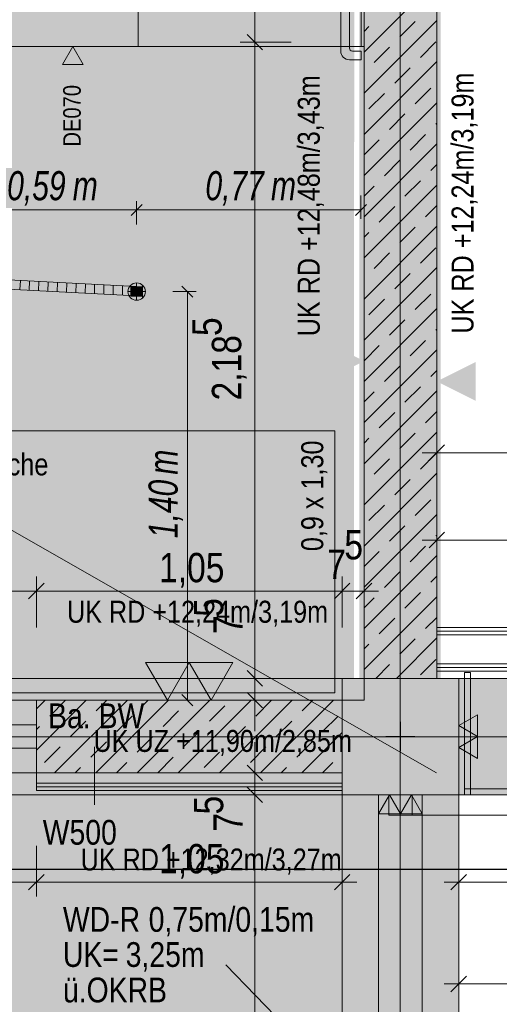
# Model space of a CAD drawing. Extents: x -620 to 3480, y 62 to 1102.
# Tile 74 of 256: x -513 to -480, y 808 to 875. Entities that reach past the tile are written whole.
import ezdxf
from ezdxf.lldxf.tags import DXFTag

# ---------------------------------------------------------------- set-up
doc = ezdxf.new("R2010")
doc.units = 0
doc.layers.get('0').update_dxf_attribs({"lineweight": 13})
for name, color, linetype, lineweight, true_color in [('00 -Bauelemente -Dämmung innen', 7, 'Continuous', 9, 0xff7fe6), ('00 -Bauelemente -Gipskarton', 7, 'Continuous', 9, 0xff7fe6), ('00_Beschriftung UZ', 3, 'Continuous', 13, 0x00ff00), ('30 -33 Aussenwände- 3 Aussenstützen', 7, 'Continuous', 50, 0x0000dd), ('30 -34 Innenwände- 1 tragend', 7, 'Continuous', 13, 0xdd0806), ('30 -34 Innenwände- 11 Durchbruch', 4, 'Continuous', 9, 0x00ffff), ('30 -34 Innenwände- 2 nichttragend', 7, 'Continuous', 18, 0xff7fe6), ('30 -34 Innenwände- 4 Türen_Fenster', 7, 'Continuous', 15, 0x9955ff), ('30 -35 Decken- 1 Konstruktion-Träger- Stahlbeton', 7, 'grob-A06G9SLJ8I', 13, 0x33aa00), ('30 -35 Decken- 2.1 Treppen Innen 2D', 7, 'Continuous', 9, 0x599559), ('60- 61 allgemeine Ausstattung- 1 Möbel', 7, 'Continuous', 9, 0x00cccc), ('70 -72 Beschriftung- 1 Beschriftung allgemein', 7, 'Continuous', 9, 0xff6633), ('70 -72 Beschriftung- 2 Beschriftung Bauteile', 7, 'Continuous', 9, 0x9999ff), ('70 -76 Bemaßung- 2 Allgemein', 9, 'Continuous', 5, 0x808080), ('E_Aussparung Bemaßung', 5, 'Continuous', 9, 0x0000ff), ('E_Leerrohr 25', 7, 'Continuous', 9, 0xff8000), ('E_Leerrohr 25-Shading', 7, 'Continuous', 9, 0xff8000), ('E_Leerrohr 32', 7, 'Continuous', 9, 0x00b300), ('E_Leerrohr 32-Shading', 7, 'Continuous', 9, 0x00b300), ('E_Leerrohr_Detailnummer', 1, 'Continuous', 25, 0xff0000), ('E_Leerrohrdose 32', 7, 'Continuous', 9, 0x99ff99), ('iwb_Layout BA_Markierung', 7, 'Continuous', 9, 0xbadcdc), ('iwb_Schraffur_Unterzug', 7, 'Continuous', 5, 0xffffcc), ('iwb_Schraffur_Wand in Bauart BABW', 7, 'Continuous', 13, 0xac59ff), ('iwb_Sichtbeton', 2, 'Continuous', 50, 0xffff00), ('iwb_Sichtbeton-Shading', 2, 'Continuous', 50, 0xffff00)]:
    doc.layers.add(name, color=color, linetype=linetype, lineweight=lineweight, true_color=true_color)
for name, color, linetype, lineweight in [('30 -35 Decken -1 Treppe -Schnitt', 7, 'Continuous', 50), ('70 -71 Achsen- 1 Gebäudeachsen', 7, 'STRICHPUNKT2-A06G9SLK8I', 18), ('70 -75 Raumstempel- 3 Wandstempel', 7, 'Continuous', 50), ('Keine', 7, 'Continuous', 9)]:
    doc.layers.add(name, color=color, linetype=linetype, lineweight=lineweight)
doc.styles.get("Standard").update_dxf_attribs({"font": 'ARIALN.TTF'})
tags = doc.linetypes.add('fein_strichliert-A06G9SLL8I', pattern=[4, 1, -2, 1]).pattern_tags.tags
tags[8:9] = [DXFTag(74, 4), DXFTag(75, 0), DXFTag(340, '0'), DXFTag(46, 0.0), DXFTag(50, 0.0), DXFTag(44, 0.0), DXFTag(45, 0.0)]
tags[6:7] = [DXFTag(74, 4), DXFTag(75, 0), DXFTag(340, '0'), DXFTag(46, 0.0), DXFTag(50, 0.0), DXFTag(44, 0.0), DXFTag(45, 0.0)]
tags[4:5] = [DXFTag(74, 4), DXFTag(75, 0), DXFTag(340, '0'), DXFTag(46, 0.0), DXFTag(50, 0.0), DXFTag(44, 0.0), DXFTag(45, 0.0)]
tags = doc.linetypes.add('grob-A06G9SLJ8I', pattern=[14, 3, -8, 3]).pattern_tags.tags
tags[8:9] = [DXFTag(74, 4), DXFTag(75, 0), DXFTag(340, '0'), DXFTag(46, 0.0), DXFTag(50, 0.0), DXFTag(44, 0.0), DXFTag(45, 0.0)]
tags[6:7] = [DXFTag(74, 4), DXFTag(75, 0), DXFTag(340, '0'), DXFTag(46, 0.0), DXFTag(50, 0.0), DXFTag(44, 0.0), DXFTag(45, 0.0)]
tags[4:5] = [DXFTag(74, 4), DXFTag(75, 0), DXFTag(340, '0'), DXFTag(46, 0.0), DXFTag(50, 0.0), DXFTag(44, 0.0), DXFTag(45, 0.0)]
tags = doc.linetypes.add('STRICHPUNKT2', pattern=[12.7, 6.35, -3.175, 0, -3.175]).pattern_tags.tags
tags[10:11] = [DXFTag(74, 4), DXFTag(75, 0), DXFTag(340, '0'), DXFTag(46, 0.0), DXFTag(50, 0.0), DXFTag(44, 0.0), DXFTag(45, 0.0)]
tags[8:9] = [DXFTag(74, 4), DXFTag(75, 0), DXFTag(340, '0'), DXFTag(46, 0.0), DXFTag(50, 0.0), DXFTag(44, 0.0), DXFTag(45, 0.0)]
tags[6:7] = [DXFTag(74, 4), DXFTag(75, 0), DXFTag(340, '0'), DXFTag(46, 0.0), DXFTag(50, 0.0), DXFTag(44, 0.0), DXFTag(45, 0.0)]
tags[4:5] = [DXFTag(74, 4), DXFTag(75, 0), DXFTag(340, '0'), DXFTag(46, 0.0), DXFTag(50, 0.0), DXFTag(44, 0.0), DXFTag(45, 0.0)]
tags = doc.linetypes.add('STRICHPUNKT2-A06G9SLK8I', pattern=[12.7, 6.35, -3.175, 0, -3.175]).pattern_tags.tags
tags[10:11] = [DXFTag(74, 4), DXFTag(75, 0), DXFTag(340, '0'), DXFTag(46, 0.0), DXFTag(50, 0.0), DXFTag(44, 0.0), DXFTag(45, 0.0)]
tags[8:9] = [DXFTag(74, 4), DXFTag(75, 0), DXFTag(340, '0'), DXFTag(46, 0.0), DXFTag(50, 0.0), DXFTag(44, 0.0), DXFTag(45, 0.0)]
tags[6:7] = [DXFTag(74, 4), DXFTag(75, 0), DXFTag(340, '0'), DXFTag(46, 0.0), DXFTag(50, 0.0), DXFTag(44, 0.0), DXFTag(45, 0.0)]
tags[4:5] = [DXFTag(74, 4), DXFTag(75, 0), DXFTag(340, '0'), DXFTag(46, 0.0), DXFTag(50, 0.0), DXFTag(44, 0.0), DXFTag(45, 0.0)]

# ---------------------------------------------------------------- blocks, each defined once
blk = doc.blocks.new('Shading-A06G9SG98I', base_point=(-484.833, 986.883))
at = {"layer": 'iwb_Sichtbeton-Shading', "color": 51, "true_color": 0xffff7f}
for points in [[(-489.833, 986.883), (-489.233, 986.883), (-489.833, 828.684), (-489.233, 828.083)], [(-484.833, 986.883), (-484.233, 986.883), (-484.833, 829.883), (-484.233, 829.883)], [(-489.833, 828.684), (-489.233, 828.083), (-512.033, 828.684), (-512.033, 828.083)]]:
    blk.add_solid(points, dxfattribs=at)
blk = doc.blocks.new('Shading-A06G9SIN8I', base_point=(-531.909, 858.649))
at = {"layer": 'E_Leerrohr 32-Shading', "color": 83, "true_color": 0x7fd57f}
for points in [[(-513.922, 857.185), (-513.94, 856.96), (-504.724, 856.701), (-504.724, 856.475)], [(-504.724, 856.475), (-513.94, 856.96), (-510.807, 856.568), (-513.959, 856.734)], [(-507.244, 856.381), (-504.724, 856.475), (-510.807, 856.568)], [(-504.724, 856.475), (-507.244, 856.381), (-504.724, 856.248)]]:
    blk.add_solid(points, dxfattribs=at)
at = {"layer": 'E_Leerrohr 32-Shading', "color": 83, "true_color": 0x7fbd7f}
for points in [[(-513.914, 857.279), (-513.922, 857.185), (-504.724, 856.794), (-504.724, 856.701)], [(-504.724, 856.155), (-513.963, 856.686), (-513.966, 856.641)], [(-510.807, 856.568), (-513.959, 856.734), (-513.963, 856.686)], [(-504.724, 856.155), (-507.244, 856.381), (-513.963, 856.686), (-510.807, 856.568)], [(-504.724, 856.248), (-507.244, 856.381), (-504.724, 856.155)]]:
    blk.add_solid(points, dxfattribs=at)
blk = doc.blocks.new('Shading-A06G9SIX8I', base_point=(-505.512, 856.794))
at = {"layer": 'E_Leerrohr 25-Shading', "color": 253, "true_color": 0xb6b6b6}
for points in [[(-505.512, 856.794), (-505.512, 856.475), (-504.724, 856.794), (-504.724, 856.475)], [(-505.512, 856.475), (-505.512, 856.155), (-504.724, 856.475), (-504.724, 856.155)]]:
    blk.add_solid(points, dxfattribs=at)
at = {"layer": 'E_Leerrohr 25-Shading', "color": 253, "true_color": 0xababab}
for points in [[(-504.712, 856.924), (-504.724, 856.924), (-504.712, 856.858), (-504.724, 856.858)], [(-504.724, 856.858), (-504.724, 856.793), (-504.712, 856.858), (-504.712, 856.793)], [(-504.724, 856.156), (-504.724, 856.025), (-504.712, 856.156), (-504.712, 856.025)]]:
    blk.add_solid(points, dxfattribs=at)
at = {"layer": 'E_Leerrohr 25-Shading', "color": 9, "true_color": 0xbdbdbd}
for points in [[(-504.724, 856.793), (-504.724, 856.475), (-504.712, 856.793), (-504.712, 856.475)], [(-504.712, 856.475), (-504.724, 856.475), (-504.712, 856.317), (-504.724, 856.318)], [(-504.712, 856.317), (-504.724, 856.318), (-504.712, 856.313), (-504.724, 856.313)], [(-504.724, 856.313), (-504.724, 856.156), (-504.712, 856.313), (-504.712, 856.156)]]:
    blk.add_solid(points, dxfattribs=at)
blk = doc.blocks.new('Polygon-A06G9SL98I')
at = {"color": 0, "linetype": 'ByBlock', "lineweight": -2, "ltscale": 0.13}
blk.add_solid([(-490.312, 86.033), (-554.534, 85.862), (-490.147, 1071.438), (-554.534, 1071.438)], dxfattribs=at)
blk = doc.blocks.new('Referenz-A06G9SLM8I')
at = {"layer": '00 -Bauelemente -Dämmung innen', "color": 0, "linetype": 'Continuous', "lineweight": -2, "ltscale": 0.13}
for p, q in [((-484.504, 832.904), (-390.104, 832.904)), ((-484.504, 830.904), (-392.104, 830.904)), ((-512.004, 823.404), (-491.004, 823.404)), ((-512.004, 822.704), (-491.004, 822.704))]:
    blk.add_line(p, q, dxfattribs=at)
at = {"layer": '00 -Bauelemente -Gipskarton', "color": 0, "linetype": 'Continuous', "lineweight": -2, "ltscale": 0.13}
for p, q in [((-484.504, 833.404), (-389.604, 833.404)), ((-484.504, 833.154), (-389.854, 833.154)), ((-484.504, 832.904), (-390.104, 832.904)), ((-484.504, 830.904), (-392.104, 830.904)), ((-484.504, 830.654), (-392.354, 830.654)), ((-484.504, 830.404), (-392.604, 830.404)), ((-512.004, 822.704), (-491.004, 822.704)), ((-512.004, 822.454), (-491.004, 822.454)), ((-512.004, 822.204), (-491.004, 822.204))]:
    blk.add_line(p, q, dxfattribs=at)
at = {"layer": '00_Beschriftung UZ', "color": 0, "lineweight": -2}
for points in [[(-492.162, 850.369), (-489.491, 851.701), (-492.16, 853.04)], [(-481.834, 848.972), (-484.504, 850.304), (-481.835, 851.643)], [(-494.854, 832.575), (-493.522, 829.904), (-492.184, 832.573)], [(-494.854, 827.234), (-493.522, 829.904), (-492.184, 827.235)], [(-494.854, 824.575), (-493.522, 821.904), (-492.184, 824.573)], [(-494.854, 819.234), (-493.522, 821.904), (-492.184, 819.235)]]:
    blk.add_solid(points, dxfattribs=at)
at = {"layer": '30 -33 Aussenwände- 3 Aussenstützen', "color": 0, "linetype": 'Continuous', "lineweight": -2, "ltscale": 0.13}
for p, q in [((-491.004, 829.904), (-491.004, 821.904)), ((-483.004, 829.904), (-491.004, 829.904)), ((-483.004, 821.904), (-483.004, 829.904)), ((-491.004, 821.904), (-483.004, 821.904))]:
    blk.add_line(p, q, dxfattribs=at)
at = {"layer": '30 -33 Aussenwände- 3 Aussenstützen', "color": 0, "lineweight": -2}
for p, q in [((-487.004, 826.904), (-487.004, 824.904)), ((-488.004, 825.904), (-486.004, 825.904))]:
    blk.add_line(p, q, dxfattribs=at)
at = {"layer": '30 -34 Innenwände- 1 tragend', "color": 0, "linetype": 'Continuous', "lineweight": -2, "ltscale": 0.13}
for p, q in [((-489.504, 986.904), (-489.504, 829.904)), ((-484.504, 986.904), (-484.504, 833.404)), ((-484.504, 830.404), (-484.504, 829.904)), ((-512.004, 828.404), (-491.004, 828.404)), ((-512.004, 823.404), (-512.004, 828.404)), ((-512.004, 823.404), (-491.004, 823.404))]:
    blk.add_line(p, q, dxfattribs=at)
at = {"layer": '30 -34 Innenwände- 1 tragend', "color": 0, "lineweight": -2}
for p, q in [((-489.504, 986.904), (-489.504, 829.904)), ((-484.504, 986.904), (-484.504, 829.904)), ((-489.504, 872.934), (-484.504, 877.934)), ((-489.504, 872.934), (-484.504, 877.934)), ((-489.504, 870.106), (-484.504, 875.106)), ((-489.504, 870.106), (-484.504, 875.106)), ((-489.504, 874.348), (-489.165, 874.687)), ((-489.504, 874.348), (-489.165, 874.687)), ((-487.044, 873.98), (-485.983, 875.041)), ((-487.044, 873.98), (-485.983, 875.041)), ((-485.63, 872.566), (-484.569, 873.626)), ((-485.63, 872.566), (-484.569, 873.626)), ((-488.812, 872.212), (-487.751, 873.273)), ((-488.812, 872.212), (-487.751, 873.273)), ((-489.504, 867.277), (-484.504, 872.277)), ((-489.504, 867.277), (-484.504, 872.277)), ((-487.398, 870.798), (-486.337, 871.859)), ((-487.398, 870.798), (-486.337, 871.859)), ((-489.165, 869.03), (-488.105, 870.091)), ((-489.165, 869.03), (-488.105, 870.091)), ((-485.983, 869.384), (-484.923, 870.445)), ((-485.983, 869.384), (-484.923, 870.445)), ((-489.504, 864.449), (-484.504, 869.449)), ((-489.504, 864.449), (-484.504, 869.449)), ((-487.751, 867.616), (-486.691, 868.677)), ((-487.751, 867.616), (-486.691, 868.677)), ((-484.569, 867.97), (-484.504, 868.035)), ((-484.569, 867.97), (-484.504, 868.035)), ((-486.337, 866.202), (-485.276, 867.263)), ((-486.337, 866.202), (-485.276, 867.263)), ((-489.504, 865.863), (-488.458, 866.909)), ((-489.504, 865.863), (-488.458, 866.909)), ((-489.504, 861.621), (-484.504, 866.621)), ((-489.504, 861.621), (-484.504, 866.621)), ((-488.105, 864.434), (-487.044, 865.495)), ((-488.105, 864.434), (-487.044, 865.495)), ((-484.923, 864.788), (-484.504, 865.206)), ((-484.923, 864.788), (-484.504, 865.206)), ((-486.691, 863.02), (-485.63, 864.081)), ((-486.691, 863.02), (-485.63, 864.081)), ((-489.504, 858.792), (-484.504, 863.792)), ((-489.504, 858.792), (-484.504, 863.792)), ((-489.504, 863.035), (-488.812, 863.727)), ((-489.504, 863.035), (-488.812, 863.727)), ((-488.458, 861.252), (-487.398, 862.313)), ((-488.458, 861.252), (-487.398, 862.313)), ((-485.276, 861.606), (-484.504, 862.378)), ((-485.276, 861.606), (-484.504, 862.378)), ((-489.504, 855.964), (-484.504, 860.964)), ((-489.504, 855.964), (-484.504, 860.964)), ((-489.504, 860.206), (-489.165, 860.545)), ((-489.504, 860.206), (-489.165, 860.545)), ((-487.044, 859.838), (-485.983, 860.899)), ((-487.044, 859.838), (-485.983, 860.899)), ((-488.812, 858.07), (-487.751, 859.131)), ((-488.812, 858.07), (-487.751, 859.131)), ((-485.63, 858.424), (-484.569, 859.484)), ((-485.63, 858.424), (-484.569, 859.484)), ((-489.504, 853.135), (-484.504, 858.135)), ((-489.504, 853.135), (-484.504, 858.135)), ((-487.398, 856.656), (-486.337, 857.717)), ((-487.398, 856.656), (-486.337, 857.717)), ((-489.165, 854.888), (-488.105, 855.949)), ((-489.165, 854.888), (-488.105, 855.949)), ((-485.983, 855.242), (-484.923, 856.302)), ((-485.983, 855.242), (-484.923, 856.302)), ((-489.504, 850.307), (-484.504, 855.307)), ((-489.504, 850.307), (-484.504, 855.307)), ((-487.751, 853.474), (-486.691, 854.535)), ((-487.751, 853.474), (-486.691, 854.535)), ((-484.569, 853.828), (-484.504, 853.893)), ((-484.569, 853.828), (-484.504, 853.893)), ((-486.337, 852.06), (-485.276, 853.12)), ((-486.337, 852.06), (-485.276, 853.12)), ((-489.504, 851.721), (-488.458, 852.767)), ((-489.504, 851.721), (-488.458, 852.767)), ((-489.504, 847.478), (-484.504, 852.478)), ((-489.504, 847.478), (-484.504, 852.478)), ((-488.105, 850.292), (-487.044, 851.353)), ((-488.105, 850.292), (-487.044, 851.353)), ((-484.923, 850.646), (-484.504, 851.064)), ((-484.923, 850.646), (-484.504, 851.064)), ((-489.504, 844.65), (-484.504, 849.65)), ((-489.504, 844.65), (-484.504, 849.65)), ((-486.691, 848.878), (-485.63, 849.938)), ((-486.691, 848.878), (-485.63, 849.938)), ((-489.504, 848.893), (-488.812, 849.585)), ((-489.504, 848.893), (-488.812, 849.585)), ((-488.458, 847.11), (-487.398, 848.171)), ((-488.458, 847.11), (-487.398, 848.171)), ((-485.276, 847.464), (-484.504, 848.236)), ((-485.276, 847.464), (-484.504, 848.236)), ((-489.504, 841.822), (-484.504, 846.822)), ((-489.504, 841.822), (-484.504, 846.822)), ((-489.504, 846.064), (-489.165, 846.403)), ((-489.504, 846.064), (-489.165, 846.403)), ((-487.044, 845.696), (-485.983, 846.756)), ((-487.044, 845.696), (-485.983, 846.756)), ((-488.812, 843.928), (-487.751, 844.989)), ((-488.812, 843.928), (-487.751, 844.989)), ((-485.63, 844.282), (-484.569, 845.342)), ((-485.63, 844.282), (-484.569, 845.342)), ((-489.504, 838.993), (-484.504, 843.993)), ((-489.504, 838.993), (-484.504, 843.993)), ((-487.398, 842.514), (-486.337, 843.574)), ((-487.398, 842.514), (-486.337, 843.574)), ((-489.165, 840.746), (-488.105, 841.807)), ((-489.165, 840.746), (-488.105, 841.807)), ((-485.983, 841.1), (-484.923, 842.16)), ((-485.983, 841.1), (-484.923, 842.16)), ((-489.504, 836.165), (-484.504, 841.165)), ((-489.504, 836.165), (-484.504, 841.165)), ((-487.751, 839.332), (-486.691, 840.392)), ((-487.751, 839.332), (-486.691, 840.392)), ((-484.569, 839.685), (-484.504, 839.75)), ((-484.569, 839.685), (-484.504, 839.75)), ((-486.337, 837.918), (-485.276, 838.978)), ((-486.337, 837.918), (-485.276, 838.978)), ((-489.504, 837.579), (-488.458, 838.625)), ((-489.504, 837.579), (-488.458, 838.625)), ((-489.504, 833.336), (-484.504, 838.336)), ((-489.504, 833.336), (-484.504, 838.336)), ((-488.105, 836.15), (-487.044, 837.21)), ((-488.105, 836.15), (-487.044, 837.21)), ((-484.923, 836.503), (-484.504, 836.922)), ((-484.923, 836.503), (-484.504, 836.922)), ((-489.504, 830.508), (-484.504, 835.508)), ((-489.504, 830.508), (-484.504, 835.508)), ((-489.504, 834.75), (-488.812, 835.443)), ((-489.504, 834.75), (-488.812, 835.443)), ((-486.691, 834.736), (-485.63, 835.796)), ((-486.691, 834.736), (-485.63, 835.796)), ((-485.276, 833.321), (-484.504, 834.094)), ((-485.276, 833.321), (-484.504, 834.094)), ((-488.458, 832.968), (-487.398, 834.029)), ((-488.458, 832.968), (-487.398, 834.029)), ((-489.504, 831.922), (-489.165, 832.261)), ((-489.504, 831.922), (-489.165, 832.261)), ((-487.279, 829.904), (-484.504, 832.679)), ((-487.279, 829.904), (-484.504, 832.679)), ((-487.044, 831.554), (-485.983, 832.614)), ((-487.044, 831.554), (-485.983, 832.614)), ((-488.693, 829.904), (-487.751, 830.847)), ((-488.693, 829.904), (-487.751, 830.847)), ((-485.63, 830.139), (-484.569, 831.2)), ((-485.63, 830.139), (-484.569, 831.2)), ((-512.004, 828.404), (-491.004, 828.404)), ((-512.004, 827.807), (-511.407, 828.404)), ((-512.004, 824.978), (-508.578, 828.404)), ((-512.004, 827.807), (-511.407, 828.404)), ((-512.004, 824.978), (-508.578, 828.404)), ((-511.086, 827.311), (-510.025, 828.372)), ((-511.086, 827.311), (-510.025, 828.372)), ((-510.75, 823.404), (-505.75, 828.404)), ((-510.75, 823.404), (-505.75, 828.404)), ((-507.921, 823.404), (-502.921, 828.404)), ((-507.921, 823.404), (-502.921, 828.404)), ((-507.904, 827.665), (-507.164, 828.404)), ((-507.904, 827.665), (-507.164, 828.404)), ((-505.093, 823.404), (-500.093, 828.404)), ((-505.093, 823.404), (-500.093, 828.404)), ((-504.722, 828.018), (-504.336, 828.404)), ((-504.722, 828.018), (-504.336, 828.404)), ((-502.265, 823.404), (-497.265, 828.404)), ((-502.265, 823.404), (-497.265, 828.404)), ((-501.54, 828.372), (-501.507, 828.404)), ((-501.54, 828.372), (-501.507, 828.404)), ((-500.126, 826.957), (-499.065, 828.018)), ((-500.126, 826.957), (-499.065, 828.018)), ((-499.436, 823.404), (-494.436, 828.404)), ((-499.436, 823.404), (-494.436, 828.404)), ((-496.944, 827.311), (-495.883, 828.372)), ((-496.944, 827.311), (-495.883, 828.372)), ((-496.608, 823.404), (-491.608, 828.404)), ((-496.608, 823.404), (-491.608, 828.404)), ((-493.762, 827.665), (-493.022, 828.404)), ((-493.762, 827.665), (-493.022, 828.404)), ((-503.308, 826.604), (-502.247, 827.665)), ((-503.308, 826.604), (-502.247, 827.665)), ((-509.671, 825.897), (-508.611, 826.957)), ((-509.671, 825.897), (-508.611, 826.957)), ((-506.49, 826.25), (-505.429, 827.311)), ((-506.49, 826.25), (-505.429, 827.311)), ((-495.529, 825.897), (-494.469, 826.957)), ((-495.529, 825.897), (-494.469, 826.957)), ((-492.347, 826.25), (-491.287, 827.311)), ((-492.347, 826.25), (-491.287, 827.311)), ((-512.004, 826.393), (-511.793, 826.604)), ((-512.004, 826.393), (-511.793, 826.604)), ((-501.893, 825.19), (-500.833, 826.25)), ((-501.893, 825.19), (-500.833, 826.25)), ((-498.711, 825.543), (-497.651, 826.604)), ((-498.711, 825.543), (-497.651, 826.604)), ((-493.779, 823.404), (-491.004, 826.179)), ((-493.779, 823.404), (-491.004, 826.179)), ((-508.257, 824.483), (-507.197, 825.543)), ((-508.257, 824.483), (-507.197, 825.543)), ((-505.075, 824.836), (-504.015, 825.897)), ((-505.075, 824.836), (-504.015, 825.897)), ((-494.115, 824.483), (-493.054, 825.543)), ((-494.115, 824.483), (-493.054, 825.543)), ((-511.439, 824.129), (-510.379, 825.19)), ((-511.439, 824.129), (-510.379, 825.19)), ((-500.479, 823.775), (-499.418, 824.836)), ((-500.479, 823.775), (-499.418, 824.836)), ((-497.297, 824.129), (-496.236, 825.19)), ((-497.297, 824.129), (-496.236, 825.19)), ((-506.507, 823.404), (-505.782, 824.129)), ((-506.507, 823.404), (-505.782, 824.129)), ((-503.661, 823.422), (-502.6, 824.483)), ((-503.661, 823.422), (-502.6, 824.483)), ((-492.365, 823.404), (-491.64, 824.129)), ((-492.365, 823.404), (-491.64, 824.129)), ((-512.004, 823.404), (-491.004, 823.404)), ((-509.336, 823.404), (-508.964, 823.775)), ((-509.336, 823.404), (-508.964, 823.775)), ((-498.022, 823.404), (-498.004, 823.422)), ((-498.022, 823.404), (-498.004, 823.422)), ((-495.193, 823.404), (-494.822, 823.775)), ((-495.193, 823.404), (-494.822, 823.775))]:
    blk.add_line(p, q, dxfattribs=at)
at = {"layer": '30 -34 Innenwände- 11 Durchbruch', "color": 0, "linetype": 'Continuous', "lineweight": -2, "ltscale": 0.13}
blk.add_line((-498.999, 810.219), (-491.004, 801.983), dxfattribs=at)
at = {"layer": '30 -34 Innenwände- 2 nichttragend', "color": 0, "linetype": 'Continuous', "lineweight": -2, "ltscale": 0.13}
for p, q in [((-484.504, 833.404), (-389.604, 833.404)), ((-484.504, 830.404), (-392.604, 830.404)), ((-512.004, 822.204), (-512.004, 823.404)), ((-512.004, 823.404), (-491.004, 823.404)), ((-491.004, 822.204), (-491.004, 823.404)), ((-512.004, 822.204), (-491.004, 822.204)), ((-488.504, 821.904), (-488.254, 821.904)), ((-488.504, 821.904), (-485.754, 821.904)), ((-488.504, 821.904), (-485.504, 821.904)), ((-488.254, 821.904), (-488.004, 821.904)), ((-488.004, 821.904), (-486.004, 821.904)), ((-486.004, 821.904), (-485.754, 821.904)), ((-485.754, 821.904), (-485.504, 821.904))]:
    blk.add_line(p, q, dxfattribs=at)
at = {"layer": '30 -34 Innenwände- 4 Türen_Fenster', "color": 0, "linetype": 'grob-A06G9SLJ8I', "lineweight": -2, "ltscale": 0.13}
for p, q in [((-554.534, 828.404), (-512.004, 828.404)), ((-554.534, 823.404), (-512.004, 823.404)), ((-488.504, 821.904), (-488.504, 769.904)), ((-485.504, 821.904), (-485.504, 769.904)), ((-486.204, 820.504), (-461.604, 820.504))]:
    blk.add_line(p, q, dxfattribs=at)
at = {"layer": '30 -34 Innenwände- 4 Türen_Fenster', "color": 0, "linetype": 'Continuous', "lineweight": -2, "ltscale": 0.13}
for p, q in [((-534.904, 826.704), (-512.004, 826.704)), ((-512.004, 826.704), (-512.004, 825.104)), ((-512.004, 825.104), (-534.904, 825.104)), ((-487.804, 820.504), (-487.804, 821.904)), ((-487.804, 821.904), (-486.204, 821.904)), ((-486.204, 821.904), (-486.204, 820.504)), ((-486.204, 820.504), (-487.804, 820.504))]:
    blk.add_line(p, q, dxfattribs=at)
at = {"layer": '30 -34 Innenwände- 4 Türen_Fenster', "color": 0, "linetype": 'grob-A06G9SLJ8I', "lineweight": -2, "ltscale": 0.13}
blk.add_ellipse((-486.204, 820.504), major_axis=(0, -24.6), ratio=1, start_param=0, end_param=1.570796, dxfattribs=at)
at = {"layer": '30 -35 Decken -1 Treppe -Schnitt', "color": 0, "lineweight": -2}
for p, q in [((-491.104, 908.166), (-491.104, 873.004)), ((-490.504, 873.204), (-490.504, 908.054)), ((-489.704, 873.004), (-490.304, 873.004)), ((-489.704, 872.404), (-489.704, 873.004)), ((-490.504, 872.404), (-489.704, 872.404))]:
    blk.add_line(p, q, dxfattribs=at)
for centre, major_axis in [((-490.504, 873.004), (-0.6, 0)), ((-490.304, 873.204), (-0.2, 0))]:
    blk.add_ellipse(centre, major_axis=major_axis, ratio=1, start_param=0, end_param=1.570796, dxfattribs=at)
at = {"layer": '30 -35 Decken- 1 Konstruktion-Träger- Stahlbeton', "color": 0, "linetype": 'STRICHPUNKT2-A06G9SLK8I', "lineweight": -2, "ltscale": 0.13}
for p, q in [((-554.534, 829.904), (3.996, 829.904)), ((-554.534, 821.904), (3.996, 821.904))]:
    blk.add_line(p, q, dxfattribs=at)
at = {"layer": '30 -35 Decken- 1 Konstruktion-Träger- Stahlbeton', "color": 0, "linetype": 'Continuous', "lineweight": -2, "ltscale": 0.13}
blk.add_line((-483.004, 821.904), (-491.004, 821.904), dxfattribs=at)
at = {"layer": '30 -35 Decken- 1 Konstruktion-Träger- Stahlbeton', "color": 0, "linetype": 'fein_strichliert-A06G9SLL8I', "lineweight": -2, "ltscale": 0.13}
for p, q in [((-491.004, 821.904), (-491.004, 769.904)), ((-483.004, 821.904), (-483.004, 769.904))]:
    blk.add_line(p, q, dxfattribs=at)
at = {"layer": '30 -35 Decken- 2.1 Treppen Innen 2D', "color": 0, "lineweight": -2}
for p, q in [((-505.004, 873.304), (-505.004, 910.767)), ((-489.704, 879.304), (-489.704, 873.304)), ((-489.504, 873.304), (-520.504, 873.304)), ((-489.704, 873.304), (-520.504, 873.304)), ((-489.504, 828.404), (-489.504, 873.304)), ((-554.534, 828.404), (-489.504, 828.404))]:
    blk.add_line(p, q, dxfattribs=at)
at = {"layer": '30 -35 Decken- 2.1 Treppen Innen 2D', "color": 0, "linetype": 'grob-A06G9SLJ8I', "lineweight": -2, "ltscale": 0.13}
for p, q in [((-489.504, 876.204), (-489.504, 828.404)), ((-489.504, 828.404), (-554.534, 828.404))]:
    blk.add_line(p, q, dxfattribs=at)
at = {"layer": '30 -35 Decken- 2.1 Treppen Innen 2D', "color": 0, "linetype": 'Continuous', "lineweight": -2, "ltscale": 0.13}
for p, q in [((-510.216, 872.07), (-509.504, 873.304)), ((-509.504, 873.304), (-508.791, 872.07)), ((-508.791, 872.07), (-510.216, 872.07))]:
    blk.add_line(p, q, dxfattribs=at)
at = {"layer": '60- 61 allgemeine Ausstattung- 1 Möbel', "color": 0, "linetype": 'fein_strichliert-A06G9SLL8I', "lineweight": -2, "ltscale": 0.13}
for p, q in [((-482.604, 830.304), (-482.204, 830.304)), ((-482.604, 821.904), (-482.604, 830.304)), ((-482.204, 830.304), (-482.204, 821.904)), ((-482.604, 821.904), (-482.604, 822.304)), ((-482.604, 822.304), (-392.604, 822.304)), ((-482.204, 821.904), (-482.604, 821.904)), ((-392.604, 821.904), (-482.604, 821.904))]:
    blk.add_line(p, q, dxfattribs=at)
at = {"layer": '70 -71 Achsen- 1 Gebäudeachsen', "color": 0, "linetype": 'STRICHPUNKT2-A06G9SLK8I', "lineweight": -2, "ltscale": 0.13}
for p, q in [((-487.033, 1075.824), (-487.033, 76.384)), ((-554.534, 825.884), (92.907, 825.884))]:
    blk.add_line(p, q, dxfattribs=at)
at = {"layer": '70 -72 Beschriftung- 1 Beschriftung allgemein', "color": 0, "linetype": 'grob-A06G9SLJ8I', "lineweight": -2, "ltscale": 0.13}
blk.add_line((-484.52, 823.404), (-554.534, 863.42), dxfattribs=at)
at = {"layer": '70 -72 Beschriftung- 2 Beschriftung Bauteile', "color": 0, "linetype": 'grob-A06G9SLJ8I', "lineweight": -2, "ltscale": 0.13}
for p, q in [((-521.504, 846.904), (-491.504, 846.904)), ((-491.504, 846.904), (-491.504, 828.904)), ((-491.504, 828.904), (-521.504, 828.904))]:
    blk.add_line(p, q, dxfattribs=at)
at = {"layer": '70 -72 Beschriftung- 2 Beschriftung Bauteile', "color": 0, "lineweight": -2}
for p, q in [((-504.504, 831.002), (-503.004, 828.404)), ((-501.504, 831.002), (-504.504, 831.002)), ((-503.004, 828.404), (-501.504, 831.002)), ((-501.504, 831.002), (-500.004, 828.404)), ((-498.504, 831.002), (-501.504, 831.002)), ((-500.004, 828.404), (-498.504, 831.002)), ((-483.004, 826.654), (-481.705, 827.404)), ((-481.705, 827.404), (-481.705, 825.904)), ((-481.705, 825.904), (-483.004, 826.654)), ((-483.004, 825.154), (-481.705, 825.904)), ((-481.705, 825.904), (-481.705, 824.404)), ((-481.705, 824.404), (-483.004, 825.154)), ((-488.504, 820.605), (-487.754, 821.904)), ((-487.754, 821.904), (-487.004, 820.605)), ((-487.004, 820.605), (-486.254, 821.904)), ((-486.254, 821.904), (-485.504, 820.605)), ((-487.004, 820.605), (-488.504, 820.605)), ((-485.504, 820.605), (-487.004, 820.605))]:
    blk.add_line(p, q, dxfattribs=at)
for points in [[(-481.705, 825.904), (-483.004, 826.654), (-481.705, 827.404)], [(-481.705, 824.404), (-483.004, 825.154), (-481.705, 825.904)], [(-487.754, 820.605), (-488.504, 820.605), (-487.754, 821.904)], [(-487.754, 820.605), (-487.754, 821.904), (-487.004, 820.605)], [(-486.254, 820.605), (-487.004, 820.605), (-486.254, 821.904)], [(-486.254, 820.605), (-486.254, 821.904), (-485.504, 820.605)]]:
    blk.add_solid(points, dxfattribs=at)
at = {"layer": '70 -75 Raumstempel- 3 Wandstempel', "color": 0, "linetype": 'Continuous', "lineweight": -2, "ltscale": 0.13}
blk.add_line((-508.004, 821.204), (-508.004, 825.204), dxfattribs=at)
at = {"layer": '70 -76 Bemaßung- 2 Allgemein', "color": 0, "linetype": 'Continuous', "lineweight": -2, "ltscale": 0.13}
for p, q in [((-497.004, 874.665), (-497.004, 950.644)), ((-496.474, 873.074), (-497.535, 874.135)), ((-497.535, 874.135), (-496.474, 873.074)), ((-497.004, 872.604), (-497.004, 874.665)), ((-497.004, 874.604), (-497.004, 872.544)), ((-494.504, 873.604), (-498.004, 873.604)), ((-494.504, 873.604), (-498.004, 873.604)), ((-497.004, 830.965), (-497.004, 872.544)), ((-484.504, 842.904), (-484.504, 846.404)), ((-485.035, 844.874), (-483.974, 845.935)), ((-485.504, 845.404), (-483.444, 845.404)), ((-390.664, 845.404), (-483.444, 845.404)), ((-484.504, 836.904), (-484.504, 840.404)), ((-485.035, 838.874), (-483.974, 839.935)), ((-485.504, 839.404), (-483.444, 839.404)), ((-390.664, 839.404), (-483.444, 839.404)), ((-512.004, 833.404), (-512.004, 836.904)), ((-512.004, 833.404), (-512.004, 836.904)), ((-491.004, 833.404), (-491.004, 836.904)), ((-491.004, 833.404), (-491.004, 836.904)), ((-489.504, 833.404), (-489.504, 836.904)), ((-511.474, 836.435), (-512.535, 835.374)), ((-512.535, 835.374), (-511.474, 836.435)), ((-490.474, 836.435), (-491.535, 835.374)), ((-491.535, 835.374), (-490.474, 836.435)), ((-488.974, 836.435), (-490.035, 835.374)), ((-513.064, 835.904), (-554.534, 835.904)), ((-511.004, 835.904), (-513.064, 835.904)), ((-513.004, 835.904), (-510.944, 835.904)), ((-492.064, 835.904), (-510.944, 835.904)), ((-490.004, 835.904), (-492.064, 835.904)), ((-492.004, 835.904), (-489.944, 835.904)), ((-490.564, 835.904), (-489.944, 835.904)), ((-488.504, 835.904), (-490.564, 835.904)), ((-497.004, 830.965), (-497.004, 832.025)), ((-497.004, 828.904), (-497.004, 830.965)), ((-497.004, 828.904), (-497.004, 830.965)), ((-496.474, 829.374), (-497.535, 830.435)), ((-496.474, 829.374), (-497.535, 830.435)), ((-494.504, 829.904), (-498.004, 829.904)), ((-494.504, 829.904), (-498.004, 829.904)), ((-497.004, 828.404), (-497.004, 829.904)), ((-497.004, 829.404), (-497.004, 827.344)), ((-497.535, 828.935), (-496.474, 827.874)), ((-494.504, 828.404), (-498.004, 828.404)), ((-497.004, 827.344), (-497.004, 826.283)), ((-497.004, 824.465), (-497.004, 825.525)), ((-497.004, 822.404), (-497.004, 824.465)), ((-494.504, 823.404), (-498.004, 823.404)), ((-496.474, 822.874), (-497.535, 823.935)), ((-497.004, 821.904), (-497.004, 823.404)), ((-497.004, 822.904), (-497.004, 820.844)), ((-497.004, 822.904), (-497.004, 820.844)), ((-497.535, 822.435), (-496.474, 821.374)), ((-497.535, 822.435), (-496.474, 821.374)), ((-494.504, 821.904), (-498.004, 821.904)), ((-494.504, 821.904), (-498.004, 821.904)), ((-497.004, 820.844), (-497.004, 819.783)), ((-497.004, 770.965), (-497.004, 820.844)), ((-512.004, 818.404), (-512.004, 814.904)), ((-512.004, 818.404), (-512.004, 814.904)), ((-491.004, 818.404), (-491.004, 814.904)), ((-483.004, 818.404), (-483.004, 814.904)), ((-513.064, 815.904), (-554.534, 815.904)), ((-511.004, 815.904), (-513.064, 815.904)), ((-513.004, 815.904), (-510.944, 815.904)), ((-511.474, 816.435), (-512.535, 815.374)), ((-512.535, 815.374), (-511.474, 816.435)), ((-492.064, 815.904), (-510.944, 815.904)), ((-490.004, 815.904), (-492.064, 815.904)), ((-490.474, 816.435), (-491.535, 815.374)), ((-484.004, 815.904), (-481.944, 815.904)), ((-483.535, 815.374), (-482.474, 816.435)), ((-393.664, 815.904), (-481.944, 815.904)), ((-483.004, 811.404), (-483.004, 807.904)), ((-483.535, 808.374), (-482.474, 809.435)), ((-484.004, 808.904), (-481.944, 808.904)), ((-393.664, 808.904), (-481.944, 808.904))]:
    blk.add_line(p, q, dxfattribs=at)
at = {"layer": '00_Beschriftung UZ', "color": 0, "linetype": 'ByBlock', "lineweight": -2, "ltscale": 0.13, "char_height": 1.51033, "attachment_point": 1, "rotation": 90}
for s, insert in [('{\\fArial Narrow;UK RD +12,24m/3,19m}', (-483.496, 853.589)), ('{\\fArial Narrow;UK RD +12,48m/3,43m}', (-494.054, 853.404))]:
    blk.add_mtext(s, dxfattribs=dict(at, insert=insert))
at = {"layer": '00_Beschriftung UZ', "color": 0, "linetype": 'ByBlock', "lineweight": -2, "ltscale": 0.13, "char_height": 1.51033, "attachment_point": 1}
for s, insert in [('{\\fArial Narrow;UK RD +12,24m/3,19m}', (-509.903, 835.234)), ('{\\fArial Narrow;UK RD +12,48m/3,43m}', (-532.658, 831.961)), ('{\\fArial Narrow;UK UZ +11,90m/2,85m}', (-532.649, 826.827)), ('{\\fArial Narrow;UK UZ +11,90m/2,85m}', (-508.076, 826.359)), ('{\\fArial Narrow;UK RD +12,32m/3,27m}', (-532.969, 818.835)), ('{\\fArial Narrow;UK RD +12,32m/3,27m}', (-508.968, 818.212))]:
    blk.add_mtext(s, dxfattribs=dict(at, insert=insert))
at = {"layer": '30 -34 Innenwände- 11 Durchbruch', "color": 0, "linetype": 'Continuous', "lineweight": -2, "ltscale": 0.13, "char_height": 1.7, "attachment_point": 1}
for s, insert in [('{\\fArial Narrow;WD-R}', (-510.181, 814.19)), ('{\\fArial Narrow;0,75m/0,15m}', (-504.293, 814.19)), ('{\\fArial Narrow;UK=}', (-510.181, 811.778)), ('{\\fArial Narrow;3,25m}', (-505.87, 811.778)), ('{\\fArial Narrow;ü.OKRB}', (-510.181, 809.343))]:
    blk.add_mtext(s, dxfattribs=dict(at, insert=insert))
at = {"layer": '30 -35 Decken- 2.1 Treppen Innen 2D', "color": 0, "linetype": 'ByBlock', "lineweight": -2, "ltscale": 0.13, "insert": (-510.164, 866.44), "char_height": 1.20826, "attachment_point": 1, "rotation": 90}
blk.add_mtext('{\\fArial Narrow;DE070}', dxfattribs=at)
at = {"layer": '70 -72 Beschriftung- 2 Beschriftung Bauteile', "color": 0, "linetype": 'Continuous', "lineweight": -2, "ltscale": 0.13, "char_height": 1.51033, "attachment_point": 1}
for s, insert, rotation in [('{\\fArial Narrow;0,9 x 1,30}', (-493.815, 838.642), 90), ('{\\fArial Narrow;Wartefläche}', (-520.412, 845.357), 359.99978), ('{\\fArial Narrow;Rollstuhl}', (-520.412, 842.905), 359.99978)]:
    blk.add_mtext(s, dxfattribs=dict(at, insert=insert, rotation=rotation))
at = {"layer": '70 -75 Raumstempel- 3 Wandstempel', "color": 0, "linetype": 'ByBlock', "lineweight": -2, "ltscale": 0.13, "char_height": 1.7, "attachment_point": 1}
for s, insert in [('{\\fArial Narrow;Ba. BW}', (-511.195, 828.179)), ('{\\fArial Narrow;W500}', (-511.566, 820.175))]:
    blk.add_mtext(s, dxfattribs=dict(at, insert=insert))
at = {"layer": '70 -76 Bemaßung- 2 Allgemein', "color": 0, "linetype": 'Continuous', "lineweight": -2, "ltscale": 0.13, "char_height": 2.01377, "attachment_point": 1, "rotation": 90}
for s, insert in [('{\\fArial Narrow;5}', (-501.297, 853.42)), ('{\\fArial Narrow;2,18}', (-499.954, 848.994)), ('{\\fArial Narrow;5}', (-501.189, 834.13)), ('{\\fArial Narrow;7}', (-499.846, 832.952)), ('{\\fArial Narrow;5}', (-501.189, 820.552)), ('{\\fArial Narrow;7}', (-499.846, 819.374))]:
    blk.add_mtext(s, dxfattribs=dict(at, insert=insert))
at = {"layer": '70 -76 Bemaßung- 2 Allgemein', "color": 0, "linetype": 'Continuous', "lineweight": -2, "ltscale": 0.13, "char_height": 2.01377, "attachment_point": 1}
for s, insert in [('{\\fArial Narrow;5}', (-490.856, 840.089)), ('{\\fArial Narrow;1,05}', (-503.578, 838.52)), ('{\\fArial Narrow;7}', (-492.035, 838.746)), ('{\\fArial Narrow;1,05}', (-503.578, 818.52))]:
    blk.add_mtext(s, dxfattribs=dict(at, insert=insert))
at = {"layer": 'Keine', "color": 0, "linetype": 'ByBlock', "lineweight": -2, "ltscale": 0.13, "insert": (-482.756, 780.851), "char_height": 1.76205, "attachment_point": 1, "rotation": 90}
blk.add_mtext('{\\fArial Narrow;T30 rd + Ein Flügel mit FSA}', dxfattribs=at)
blk = doc.blocks.new('Referenz-A06G9SLO8I')
at = {"layer": 'iwb_Schraffur_Wand in Bauart BABW', "linetype": 'Continuous', "ltscale": 0.13}
blk.add_hatch(color=256, dxfattribs=at).paths.add_polyline_path([(-512.033, 823.384), (-512.033, 828.384), (-489.531, 828.384), (-489.531, 995.384), (-484.531, 995.384), (-484.531, 821.884), (-491.033, 821.884), (-491.033, 823.384)])
at = {"layer": 'iwb_Schraffur_Unterzug', "linetype": 'Continuous', "ltscale": 0.13}
for points in [[(-554.534, 829.884), (3.967, 829.884), (3.967, 821.884)], [(-554.534, 829.884), (3.967, 821.884), (-554.534, 828.736)], [(-554.534, 828.736), (3.967, 821.884), (-554.534, 821.884)], [(-491.033, 769.813), (-491.033, 821.884), (-483.033, 769.813), (-483.033, 821.884)]]:
    blk.add_solid(points, dxfattribs=at)
at = {"layer": 'iwb_Sichtbeton', "linetype": 'Continuous', "ltscale": 0.5}
for points in [[(-489.833, 986.884), (-489.233, 986.884), (-489.833, 828.684), (-489.233, 828.084)], [(-484.833, 986.884), (-484.233, 986.884), (-484.833, 829.884), (-484.233, 829.884)], [(-489.833, 828.684), (-489.233, 828.084), (-512.033, 828.684), (-512.033, 828.084)]]:
    blk.add_solid(points, dxfattribs=at)
blk = doc.blocks.new('Polygon-A06G9SMA8I')
at = {"color": 0, "linetype": 'ByBlock', "lineweight": -2, "ltscale": 0.25}
blk.add_line((-473.272, 816.779), (-554.534, 816.779), dxfattribs=at)
blk = doc.blocks.new('Kreis-A06G9SN08I')
at = {"color": 0, "linetype": 'ByBlock', "lineweight": -2, "ltscale": 0.13}
blk.add_circle((-505.118, 856.475), 0.6, dxfattribs=at)
blk = doc.blocks.new('Enddeckel-A06G9SN28I')
at = {"color": 0, "linetype": 'ByBlock', "lineweight": -2, "ltscale": 0.13}
for p, q in [((-504.724, 856.795), (-505.512, 856.795)), ((-505.512, 856.795), (-505.512, 856.607)), ((-505.512, 856.607), (-505.512, 856.342)), ((-504.712, 856.925), (-504.724, 856.925)), ((-504.724, 856.925), (-504.724, 856.661)), ((-504.724, 856.795), (-504.724, 856.607)), ((-504.724, 856.661), (-504.724, 856.288)), ((-504.724, 856.607), (-504.724, 856.342)), ((-504.712, 856.925), (-504.712, 856.661)), ((-504.712, 856.661), (-504.712, 856.288)), ((-505.512, 856.342), (-505.512, 856.155)), ((-505.512, 856.155), (-504.724, 856.155)), ((-504.724, 856.342), (-504.724, 856.155)), ((-504.724, 856.288), (-504.724, 856.025)), ((-504.724, 856.025), (-504.712, 856.025)), ((-504.712, 856.288), (-504.712, 856.025))]:
    blk.add_line(p, q, dxfattribs=at)
at = {"color": 0, "linetype": 'STRICHPUNKT2', "lineweight": 5, "ltscale": 0.13}
blk.add_line((-504.724, 856.475), (-505.512, 856.475), dxfattribs=at)
blk = doc.blocks.new('Maß-A06G9SNC8I')
at = {"color": 0, "linetype": 'ByBlock', "lineweight": -2, "ltscale": 0.13}
for p, q in [((-505.118, 862.684), (-505.118, 861.084)), ((-489.718, 861.484), (-489.718, 863.084)), ((-504.737, 862.465), (-505.5, 861.702)), ((-505.118, 862.084), (-489.718, 862.084)), ((-489.337, 862.465), (-490.1, 861.702))]:
    blk.add_line(p, q, dxfattribs=at)
at = {"color": 0, "linetype": 'ByBlock', "lineweight": -2, "ltscale": 0.13, "char_height": 2, "attachment_point": 1}
for s, insert in [('{\\W0.9;\\fArial Narrow|b0|i1;0,77 }', (-500.396, 864.75)), ('{\\W0.9;\\fArial Narrow|b0|i1;m}', (-495.892, 864.75))]:
    blk.add_mtext(s, dxfattribs=dict(at, insert=insert))
blk = doc.blocks.new('Maß-A06G9SNE8I')
at = {"color": 0, "linetype": 'ByBlock', "lineweight": -2, "ltscale": 0.13}
for p, q in [((-516.943, 862.684), (-516.943, 861.084)), ((-505.118, 862.684), (-505.118, 861.084)), ((-517.325, 861.702), (-516.561, 862.465)), ((-505.118, 862.084), (-516.943, 862.084)), ((-505.5, 861.702), (-504.737, 862.465))]:
    blk.add_line(p, q, dxfattribs=at)
at = {"color": 0, "linetype": 'ByBlock', "lineweight": -2, "ltscale": 0.13, "char_height": 2, "attachment_point": 1}
for s, insert in [('{\\W0.9;\\fArial Narrow|b0|i1;0,59 }', (-514.009, 864.75)), ('{\\W0.9;\\fArial Narrow|b0|i1;m}', (-509.504, 864.75))]:
    blk.add_mtext(s, dxfattribs=dict(at, insert=insert))
blk = doc.blocks.new('Flexrohr-A06G9SNK8I')
at = {"color": 0, "linetype": 'ByBlock', "lineweight": -2, "ltscale": 0.13}
for p, q in [((-513.914, 857.279), (-504.724, 856.795)), ((-513.147, 856.617), (-513.102, 857.217)), ((-512.506, 856.583), (-512.465, 857.183)), ((-511.866, 856.549), (-511.828, 857.15)), ((-511.225, 856.515), (-511.19, 857.116)), ((-513.966, 856.641), (-504.724, 856.155)), ((-510.584, 856.482), (-510.553, 857.082)), ((-509.943, 856.448), (-509.915, 857.049)), ((-509.302, 856.414), (-509.278, 857.015)), ((-508.661, 856.381), (-508.641, 856.982)), ((-508.021, 856.347), (-508.003, 856.948)), ((-507.38, 856.313), (-507.366, 856.915)), ((-506.739, 856.28), (-506.728, 856.881)), ((-506.098, 856.246), (-506.091, 856.847)), ((-505.457, 856.212), (-505.453, 856.814)), ((-504.817, 856.179), (-504.816, 856.78)), ((-504.724, 856.155), (-504.724, 856.795))]:
    blk.add_line(p, q, dxfattribs=at)
blk = doc.blocks.new('Maß-A06G9STK8I')
at = {"color": 0, "linetype": 'ByBlock', "lineweight": -2, "ltscale": 0.13}
for p, q in [((-501.033, 856.475), (-502.633, 856.475)), ((-501.251, 856.093), (-502.015, 856.856)), ((-501.633, 856.475), (-501.633, 828.404)), ((-501.251, 828.022), (-502.015, 828.786)), ((-501.033, 828.404), (-502.633, 828.404))]:
    blk.add_line(p, q, dxfattribs=at)
at = {"color": 0, "linetype": 'ByBlock', "lineweight": -2, "ltscale": 0.13, "char_height": 2, "attachment_point": 1, "rotation": 90}
for s, insert in [('{\\W0.9;\\fArial Narrow|b0|i1;m}', (-504.3, 843.898)), ('{\\W0.9;\\fArial Narrow|b0|i1;1,40 }', (-504.3, 839.53))]:
    blk.add_mtext(s, dxfattribs=dict(at, insert=insert))

msp = doc.modelspace()

# ---------------------------------------------------------------- linework, layer by layer
at = {"layer": 'E_Leerrohrdose 32', "ltscale": 0.13}
for p, q in [((-505.718, 856.475), (-504.518, 856.475)), ((-505.118, 857.075), (-505.118, 855.875))]:
    msp.add_line(p, q, dxfattribs=at)

# ---------------------------------------------------------------- block references
at = {"color": 8, "lineweight": 13, "ltscale": 0.13, "true_color": 0x808080}
msp.add_blockref('Referenz-A06G9SLM8I', (0, 0), dxfattribs=at)
at = {"color": 8, "lineweight": 25, "ltscale": 0.25, "true_color": 0x808080}
msp.add_blockref('Referenz-A06G9SLO8I', (0, 0), dxfattribs=at)
msp.add_blockref('Shading-A06G9SG98I', (-484.833, 986.883))
at = {"layer": 'E_Aussparung Bemaßung', "ltscale": 0.13}
for name in ['Maß-A06G9SNE8I', 'Maß-A06G9SNC8I', 'Maß-A06G9STK8I']:
    msp.add_blockref(name, (0, 0), dxfattribs=at)
at = {"layer": 'E_Leerrohr 25', "color": 150, "ltscale": 0.13, "true_color": 0x0099ff}
msp.add_blockref('Enddeckel-A06G9SN28I', (0, 0), dxfattribs=at)
at = {"layer": 'E_Leerrohr 25'}
msp.add_blockref('Shading-A06G9SIX8I', (-505.512, 856.794), dxfattribs=at)
at = {"layer": 'E_Leerrohr 32'}
msp.add_blockref('Shading-A06G9SIN8I', (-531.909, 858.649), dxfattribs=at)
at = {"layer": 'E_Leerrohr 32', "ltscale": 0.13}
msp.add_blockref('Flexrohr-A06G9SNK8I', (0, 0), dxfattribs=at)
at = {"layer": 'E_Leerrohr_Detailnummer', "ltscale": 0.25}
msp.add_blockref('Polygon-A06G9SMA8I', (0, 0), dxfattribs=at)
at = {"layer": 'E_Leerrohrdose 32', "ltscale": 0.13}
msp.add_blockref('Kreis-A06G9SN08I', (0, 0), dxfattribs=at)
at = {"layer": 'iwb_Layout BA_Markierung', "ltscale": 0.13}
msp.add_blockref('Polygon-A06G9SL98I', (0, 0), dxfattribs=at)

doc.saveas('drawing.dxf')
